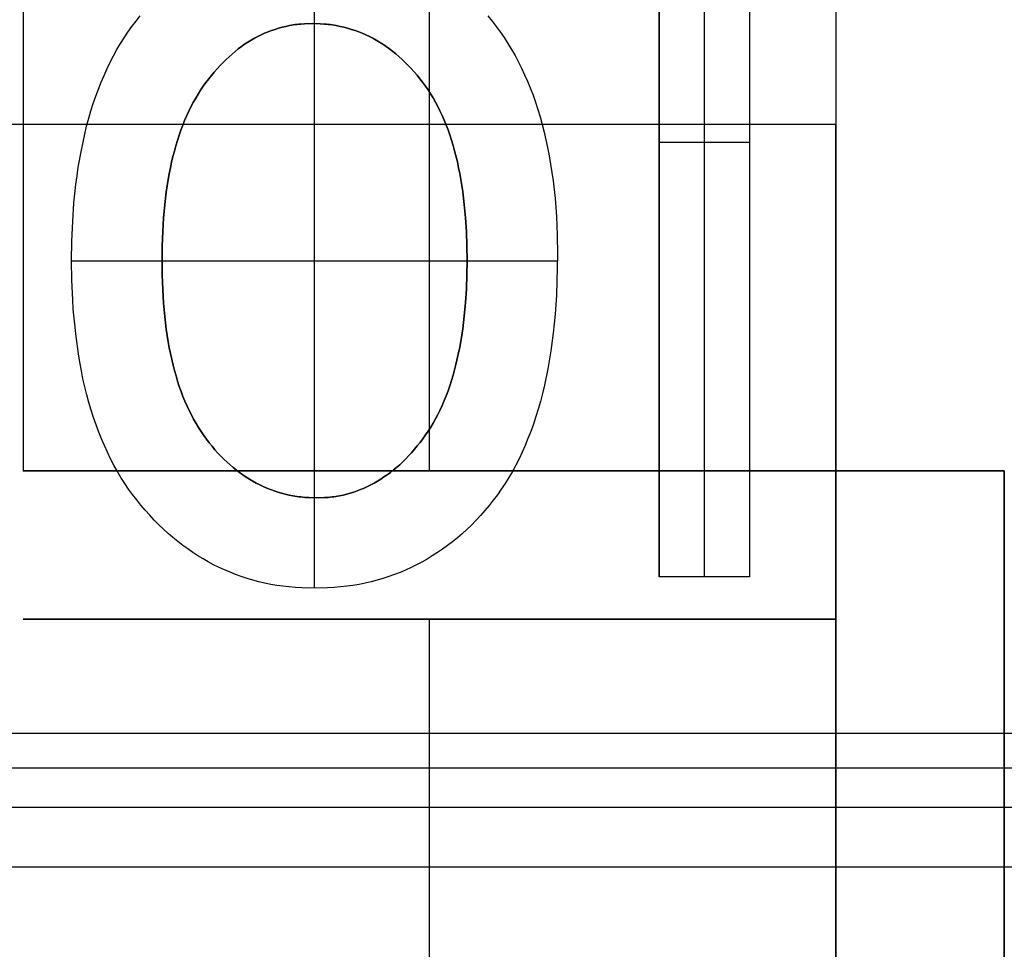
# Model space of a CAD drawing. Header units: millimetres. Extents: x -88 to 88, y -12 to 103.
# Tile 62 of 256: x -56.87 to -54.35, y 8.55 to 10.93. Entities that reach past the tile are written whole.
import ezdxf

# ---------------------------------------------------------------- set-up
doc = ezdxf.new("R2010")
doc.units = ezdxf.units.MM
doc.layers.add('Default', color=7, linetype='Continuous', true_color=0x000000)

msp = doc.modelspace()

# ---------------------------------------------------------------- linework, layer by layer
at = {"layer": 'Default', "color": 254, "true_color": 0xcad1ee, "extrusion": (1, -3.06519e-11, 1.77732e-21)}
msp.add_lwpolyline([(1.3908, 4.8028), (12.4398, 4.8028)], dxfattribs=at)
at = {"layer": 'Default', "color": 254, "true_color": 0xcad1ee, "extrusion": (1, -1.26976e-10, 2.94546e-20)}
msp.add_lwpolyline([(9.7728, 3.1264), (12.4398, 3.1264)], dxfattribs=at)
at = {"layer": 'Default', "color": 254, "true_color": 0xcad1ee}
for points in [[(-56.86, 12.4398), (-56.86, 9.7719)], [(-55.8186, 9.7728), (-55.8186, 12.4398)], [(-54.7772, 12.4398), (-54.7772, 9.7728)], [(-54.7772, 12.4398), (-54.7772, 9.7728)], [(-55.2299, 9.5004), (-55.2299, 11.7308)], [(-55.2299, 9.5004), (-55.2299, 11.7308)], [(-55.2299, 11.7308), (-55.2299, 9.5004)], [(-55.1141, 9.5004), (-55.1141, 11.7308)], [(-54.9982, 11.7308), (-54.9982, 9.5004)], [(-54.9982, 11.7308), (-54.9982, 9.5004)], [(-54.9982, 11.7308), (-54.9982, 9.5004)], [(-56.1134, 10.9196), (-56.1134, 11.1515)], [(-56.7361, 10.3115), (-56.7352, 10.3619), (-56.7334, 10.4124), (-56.7302, 10.4598), (-56.728, 10.4834), (-56.7253, 10.507), (-56.7223, 10.529), (-56.719, 10.551), (-56.7112, 10.5948), (-56.7026, 10.6359), (-56.6976, 10.6564), (-56.6922, 10.6767), (-56.6867, 10.6957), (-56.6807, 10.7145), (-56.6742, 10.7333), (-56.6673, 10.7518), (-56.6604, 10.7694), (-56.653, 10.7868), (-56.6452, 10.8041), (-56.637, 10.8211), (-56.6287, 10.837), (-56.62, 10.8528), (-56.6109, 10.8683), (-56.6013, 10.8835), (-56.5916, 10.898), (-56.5815, 10.9122), (-56.571, 10.9261), (-56.5601, 10.9396)], [(-56.7361, 10.3115), (-56.7352, 10.3619), (-56.7334, 10.4124), (-56.7302, 10.4598), (-56.728, 10.4834), (-56.7253, 10.507), (-56.7223, 10.529), (-56.719, 10.551), (-56.7112, 10.5948), (-56.7026, 10.6359), (-56.6976, 10.6564), (-56.6922, 10.6767), (-56.6867, 10.6957), (-56.6807, 10.7145), (-56.6742, 10.7333), (-56.6673, 10.7518), (-56.6604, 10.7694), (-56.653, 10.7868), (-56.6452, 10.8041), (-56.637, 10.8211), (-56.6287, 10.837), (-56.62, 10.8528), (-56.6109, 10.8683), (-56.6013, 10.8835), (-56.5916, 10.898), (-56.5815, 10.9122), (-56.571, 10.9261), (-56.5601, 10.9396)], [(-56.7361, 10.3115), (-56.7352, 10.3619), (-56.7334, 10.4124), (-56.7302, 10.4598), (-56.728, 10.4834), (-56.7253, 10.507), (-56.7223, 10.529), (-56.719, 10.551), (-56.7112, 10.5948), (-56.7026, 10.6359), (-56.6976, 10.6564), (-56.6922, 10.6767), (-56.6867, 10.6957), (-56.6807, 10.7145), (-56.6742, 10.7333), (-56.6673, 10.7518), (-56.6604, 10.7694), (-56.653, 10.7868), (-56.6452, 10.8041), (-56.637, 10.8211), (-56.6287, 10.837), (-56.62, 10.8528), (-56.6109, 10.8683), (-56.6013, 10.8835), (-56.5916, 10.898), (-56.5815, 10.9122), (-56.571, 10.9261), (-56.5601, 10.9396)], [(-55.6694, 10.9396), (-55.6583, 10.9262), (-55.6476, 10.9124), (-55.6372, 10.8983), (-55.6273, 10.884), (-55.6176, 10.8689), (-55.6083, 10.8535), (-55.5995, 10.8378), (-55.5911, 10.822), (-55.5828, 10.8054), (-55.5749, 10.7886), (-55.5674, 10.7717), (-55.5603, 10.7545), (-55.5534, 10.7363), (-55.547, 10.718), (-55.541, 10.6994), (-55.5354, 10.6808), (-55.53, 10.6611), (-55.5249, 10.6414), (-55.5202, 10.6215), (-55.516, 10.6016), (-55.5119, 10.5804), (-55.5082, 10.5592), (-55.5019, 10.5165), (-55.4968, 10.4708), (-55.4948, 10.448), (-55.4933, 10.4251), (-55.4915, 10.3767), (-55.4906, 10.3282)], [(-55.6694, 10.9396), (-55.6583, 10.9262), (-55.6476, 10.9124), (-55.6372, 10.8983), (-55.6273, 10.884), (-55.6176, 10.8689), (-55.6083, 10.8535), (-55.5995, 10.8378), (-55.5911, 10.822), (-55.5828, 10.8054), (-55.5749, 10.7886), (-55.5674, 10.7717), (-55.5603, 10.7545), (-55.5534, 10.7363), (-55.547, 10.718), (-55.541, 10.6994), (-55.5354, 10.6808), (-55.53, 10.6611), (-55.5249, 10.6414), (-55.5202, 10.6215), (-55.516, 10.6016), (-55.5119, 10.5804), (-55.5082, 10.5592), (-55.5019, 10.5165), (-55.4968, 10.4708), (-55.4948, 10.448), (-55.4933, 10.4251), (-55.4915, 10.3767), (-55.4906, 10.3282)], [(-55.6694, 10.9396), (-55.6583, 10.9262), (-55.6476, 10.9124), (-55.6372, 10.8983), (-55.6273, 10.884), (-55.6176, 10.8689), (-55.6083, 10.8535), (-55.5995, 10.8378), (-55.5911, 10.822), (-55.5828, 10.8054), (-55.5749, 10.7886), (-55.5674, 10.7717), (-55.5603, 10.7545), (-55.5534, 10.7363), (-55.547, 10.718), (-55.541, 10.6994), (-55.5354, 10.6808), (-55.53, 10.6611), (-55.5249, 10.6414), (-55.5202, 10.6215), (-55.516, 10.6016), (-55.5119, 10.5804), (-55.5082, 10.5592), (-55.5019, 10.5165), (-55.4968, 10.4708), (-55.4948, 10.448), (-55.4933, 10.4251), (-55.4915, 10.3767), (-55.4906, 10.3282)], [(-56.5044, 10.3124), (-56.5038, 10.3493), (-56.5026, 10.3861), (-56.5004, 10.4208), (-56.4972, 10.4554), (-56.4934, 10.4876), (-56.4886, 10.5196), (-56.4859, 10.5346), (-56.483, 10.5494), (-56.4798, 10.5642), (-56.4763, 10.5789), (-56.4728, 10.5927), (-56.469, 10.6065), (-56.4649, 10.6201), (-56.4605, 10.6337), (-56.4561, 10.6463), (-56.4514, 10.6588), (-56.4464, 10.6712), (-56.441, 10.6835), (-56.4357, 10.6949), (-56.4301, 10.7062), (-56.4242, 10.7173), (-56.418, 10.7283), (-56.4118, 10.7386), (-56.4054, 10.7488), (-56.3987, 10.7588), (-56.3917, 10.7686), (-56.3848, 10.7777), (-56.3777, 10.7866), (-56.3703, 10.7953), (-56.3627, 10.8039), (-56.3554, 10.8118), (-56.3479, 10.8196), (-56.3403, 10.8272), (-56.3324, 10.8346), (-56.3248, 10.8415), (-56.317, 10.8482), (-56.3089, 10.8547), (-56.3007, 10.8609), (-56.2926, 10.8666), (-56.2843, 10.8721), (-56.2759, 10.8773), (-56.2673, 10.8822), (-56.2587, 10.8866), (-56.2501, 10.8909), (-56.2413, 10.8948), (-56.2324, 10.8985), (-56.2235, 10.9018), (-56.2145, 10.9049), (-56.2054, 10.9077), (-56.1962, 10.9102), (-56.1869, 10.9125), (-56.1775, 10.9145), (-56.1728, 10.9154), (-56.1681, 10.9162), (-56.1634, 10.9169), (-56.1586, 10.9175), (-56.1537, 10.918), (-56.1488, 10.9184), (-56.139, 10.919), (-56.1193, 10.9197)], [(-56.5044, 10.3124), (-56.5038, 10.3493), (-56.5026, 10.3861), (-56.5004, 10.4208), (-56.4972, 10.4554), (-56.4934, 10.4876), (-56.4886, 10.5196), (-56.4859, 10.5346), (-56.483, 10.5494), (-56.4798, 10.5642), (-56.4763, 10.5789), (-56.4728, 10.5927), (-56.469, 10.6065), (-56.4649, 10.6201), (-56.4605, 10.6337), (-56.4561, 10.6463), (-56.4514, 10.6588), (-56.4464, 10.6712), (-56.441, 10.6835), (-56.4357, 10.6949), (-56.4301, 10.7062), (-56.4242, 10.7173), (-56.418, 10.7283), (-56.4118, 10.7386), (-56.4054, 10.7488), (-56.3987, 10.7588), (-56.3917, 10.7686), (-56.3848, 10.7777), (-56.3777, 10.7866), (-56.3703, 10.7953), (-56.3627, 10.8039), (-56.3554, 10.8118), (-56.3479, 10.8196), (-56.3403, 10.8272), (-56.3324, 10.8346), (-56.3248, 10.8415), (-56.317, 10.8482), (-56.3089, 10.8547), (-56.3007, 10.8609), (-56.2926, 10.8666), (-56.2843, 10.8721), (-56.2759, 10.8773), (-56.2673, 10.8822), (-56.2587, 10.8866), (-56.2501, 10.8909), (-56.2413, 10.8948), (-56.2324, 10.8985), (-56.2235, 10.9018), (-56.2145, 10.9049), (-56.2054, 10.9077), (-56.1962, 10.9102), (-56.1869, 10.9125), (-56.1775, 10.9145), (-56.1728, 10.9154), (-56.1681, 10.9162), (-56.1634, 10.9169), (-56.1586, 10.9175), (-56.1537, 10.918), (-56.1488, 10.9184), (-56.139, 10.919), (-56.1193, 10.9197)], [(-56.1193, 10.9197), (-56.139, 10.919), (-56.1488, 10.9184), (-56.1537, 10.918), (-56.1586, 10.9175), (-56.1634, 10.9169), (-56.1681, 10.9162), (-56.1728, 10.9154), (-56.1775, 10.9145), (-56.1869, 10.9125), (-56.1962, 10.9102), (-56.2054, 10.9077), (-56.2145, 10.9049), (-56.2235, 10.9018), (-56.2324, 10.8985), (-56.2413, 10.8948), (-56.2501, 10.8909), (-56.2587, 10.8866), (-56.2673, 10.8822), (-56.2759, 10.8773), (-56.2843, 10.8721), (-56.2926, 10.8666), (-56.3007, 10.8609), (-56.3089, 10.8547), (-56.317, 10.8482), (-56.3248, 10.8415), (-56.3324, 10.8346), (-56.3403, 10.8272), (-56.3479, 10.8196), (-56.3554, 10.8118), (-56.3627, 10.8039), (-56.3703, 10.7953), (-56.3777, 10.7866), (-56.3848, 10.7777), (-56.3917, 10.7686), (-56.3987, 10.7588), (-56.4054, 10.7488), (-56.4118, 10.7386), (-56.418, 10.7283), (-56.4242, 10.7173), (-56.4301, 10.7062), (-56.4357, 10.6949), (-56.441, 10.6835), (-56.4464, 10.6712), (-56.4514, 10.6588), (-56.4561, 10.6463), (-56.4605, 10.6337), (-56.4649, 10.6201), (-56.469, 10.6065), (-56.4728, 10.5927), (-56.4763, 10.5789), (-56.4798, 10.5642), (-56.483, 10.5494), (-56.4859, 10.5346), (-56.4886, 10.5196), (-56.4934, 10.4876), (-56.4972, 10.4554), (-56.5004, 10.4208), (-56.5026, 10.3861), (-56.5038, 10.3493), (-56.5044, 10.3124)], [(-56.1193, 10.9197), (-56.0986, 10.919), (-56.0883, 10.9184), (-56.0832, 10.918), (-56.0781, 10.9175), (-56.073, 10.9169), (-56.068, 10.9162), (-56.063, 10.9154), (-56.058, 10.9145), (-56.0481, 10.9125), (-56.0382, 10.9102), (-56.0286, 10.9077), (-56.0191, 10.9049), (-56.0096, 10.9018), (-56.0002, 10.8985), (-55.991, 10.8948), (-55.9819, 10.8909), (-55.9729, 10.8867), (-55.964, 10.8822), (-55.9552, 10.8773), (-55.9465, 10.8721), (-55.938, 10.8666), (-55.9296, 10.8609), (-55.9212, 10.8548), (-55.913, 10.8484), (-55.9049, 10.8419), (-55.897, 10.8351), (-55.8889, 10.8277), (-55.881, 10.8201), (-55.8733, 10.8123), (-55.8658, 10.8043), (-55.8581, 10.7958), (-55.8507, 10.787), (-55.8434, 10.7781), (-55.8364, 10.769), (-55.8293, 10.7593), (-55.8225, 10.7495), (-55.8159, 10.7394), (-55.8097, 10.7292), (-55.8035, 10.7181), (-55.7976, 10.7069), (-55.792, 10.6955), (-55.7866, 10.6839), (-55.7812, 10.6717), (-55.7761, 10.6593), (-55.7712, 10.6468), (-55.7667, 10.6341), (-55.7623, 10.6207), (-55.7582, 10.6072), (-55.7544, 10.5935), (-55.7473, 10.565), (-55.744, 10.5501), (-55.7409, 10.5351), (-55.7382, 10.5201), (-55.7356, 10.5041), (-55.7334, 10.488), (-55.7296, 10.4558), (-55.7264, 10.4212), (-55.7242, 10.3866), (-55.7229, 10.3495), (-55.7223, 10.3124)], [(-56.1193, 10.9197), (-56.0986, 10.919), (-56.0883, 10.9184), (-56.0832, 10.918), (-56.0781, 10.9175), (-56.073, 10.9169), (-56.068, 10.9162), (-56.063, 10.9154), (-56.058, 10.9145), (-56.0481, 10.9125), (-56.0382, 10.9102), (-56.0286, 10.9077), (-56.0191, 10.9049), (-56.0096, 10.9018), (-56.0002, 10.8985), (-55.991, 10.8948), (-55.9819, 10.8909), (-55.9729, 10.8867), (-55.964, 10.8822), (-55.9552, 10.8773), (-55.9465, 10.8721), (-55.938, 10.8666), (-55.9296, 10.8609), (-55.9212, 10.8548), (-55.913, 10.8484), (-55.9049, 10.8419), (-55.897, 10.8351), (-55.8889, 10.8277), (-55.881, 10.8201), (-55.8733, 10.8123), (-55.8658, 10.8043), (-55.8581, 10.7958), (-55.8507, 10.787), (-55.8434, 10.7781), (-55.8364, 10.769), (-55.8293, 10.7593), (-55.8225, 10.7495), (-55.8159, 10.7394), (-55.8097, 10.7292), (-55.8035, 10.7181), (-55.7976, 10.7069), (-55.792, 10.6955), (-55.7866, 10.6839), (-55.7812, 10.6717), (-55.7761, 10.6593), (-55.7712, 10.6468), (-55.7667, 10.6341), (-55.7623, 10.6207), (-55.7582, 10.6072), (-55.7544, 10.5935), (-55.7473, 10.565), (-55.744, 10.5501), (-55.7409, 10.5351), (-55.7382, 10.5201), (-55.7356, 10.5041), (-55.7334, 10.488), (-55.7296, 10.4558), (-55.7264, 10.4212), (-55.7242, 10.3866), (-55.7229, 10.3495), (-55.7223, 10.3124)], [(-55.7223, 10.3124), (-55.7229, 10.3495), (-55.7242, 10.3866), (-55.7264, 10.4212), (-55.7296, 10.4558), (-55.7334, 10.488), (-55.7356, 10.5041), (-55.7382, 10.5201), (-55.7409, 10.5351), (-55.744, 10.5501), (-55.7473, 10.565), (-55.7544, 10.5935), (-55.7582, 10.6072), (-55.7623, 10.6207), (-55.7667, 10.6341), (-55.7712, 10.6468), (-55.7761, 10.6593), (-55.7812, 10.6717), (-55.7866, 10.6839), (-55.792, 10.6955), (-55.7976, 10.7069), (-55.8035, 10.7181), (-55.8097, 10.7292), (-55.8159, 10.7394), (-55.8225, 10.7495), (-55.8293, 10.7593), (-55.8364, 10.769), (-55.8434, 10.7781), (-55.8507, 10.787), (-55.8581, 10.7958), (-55.8658, 10.8043), (-55.8733, 10.8123), (-55.881, 10.8201), (-55.8889, 10.8277), (-55.897, 10.8351), (-55.9049, 10.8419), (-55.913, 10.8484), (-55.9212, 10.8548), (-55.9296, 10.8609), (-55.938, 10.8666), (-55.9465, 10.8721), (-55.9552, 10.8773), (-55.964, 10.8822), (-55.9729, 10.8867), (-55.9819, 10.8909), (-55.991, 10.8948), (-56.0002, 10.8985), (-56.0096, 10.9018), (-56.0191, 10.9049), (-56.0286, 10.9077), (-56.0382, 10.9102), (-56.0481, 10.9125), (-56.058, 10.9145), (-56.063, 10.9154), (-56.068, 10.9162), (-56.073, 10.9169), (-56.0781, 10.9175), (-56.0832, 10.918), (-56.0883, 10.9184), (-56.0986, 10.919), (-56.1193, 10.9197)], [(-56.1134, 9.7034), (-56.1134, 10.9196)], [(-66.7152, 10.6618), (-54.7772, 10.6618)], [(-54.7772, 2.1528), (-54.7772, 10.6618)], [(-55.2299, 10.6156), (-54.9982, 10.6156)], [(-55.4906, 10.3282), (-55.4933, 10.2232), (-55.4966, 10.1743), (-55.4988, 10.1498), (-55.5015, 10.1254), (-55.5077, 10.0799), (-55.5155, 10.0345), (-55.5242, 9.9922), (-55.5291, 9.9712), (-55.5345, 9.9503), (-55.5401, 9.9309), (-55.5461, 9.9116), (-55.5525, 9.8924), (-55.5594, 9.8734), (-55.5663, 9.8556), (-55.5735, 9.8379), (-55.5811, 9.8204), (-55.5893, 9.8032), (-55.5975, 9.787), (-55.6062, 9.771), (-55.6154, 9.7553), (-55.625, 9.7398), (-55.6347, 9.7253), (-55.6448, 9.711), (-55.6553, 9.697), (-55.6662, 9.6833), (-55.677, 9.6704), (-55.6882, 9.6578), (-55.6997, 9.6455), (-55.7115, 9.6335), (-55.7231, 9.6222), (-55.7351, 9.6113), (-55.7473, 9.6007), (-55.7599, 9.5905), (-55.7724, 9.5809), (-55.7852, 9.5717), (-55.7982, 9.5628), (-55.8115, 9.5543), (-55.8248, 9.5462), (-55.8382, 9.5386), (-55.8519, 9.5313), (-55.8658, 9.5244), (-55.8799, 9.518), (-55.8942, 9.512), (-55.9087, 9.5065), (-55.9233, 9.5013), (-55.9382, 9.4965), (-55.9532, 9.4921), (-55.9683, 9.4882), (-55.9835, 9.4846), (-55.9992, 9.4814), (-56.015, 9.4786), (-56.0309, 9.4764), (-56.0468, 9.4746), (-56.0634, 9.4733), (-56.0801, 9.4725), (-56.1134, 9.4715)], [(-55.4906, 10.3282), (-55.4933, 10.2232), (-55.4966, 10.1743), (-55.4988, 10.1498), (-55.5015, 10.1254), (-55.5077, 10.0799), (-55.5155, 10.0345), (-55.5242, 9.9922), (-55.5291, 9.9712), (-55.5345, 9.9503), (-55.5401, 9.9309), (-55.5461, 9.9116), (-55.5525, 9.8924), (-55.5594, 9.8734), (-55.5663, 9.8556), (-55.5735, 9.8379), (-55.5811, 9.8204), (-55.5893, 9.8032), (-55.5975, 9.787), (-55.6062, 9.771), (-55.6154, 9.7553), (-55.625, 9.7398), (-55.6347, 9.7253), (-55.6448, 9.711), (-55.6553, 9.697), (-55.6662, 9.6833), (-55.677, 9.6704), (-55.6882, 9.6578), (-55.6997, 9.6455), (-55.7115, 9.6335), (-55.7231, 9.6222), (-55.7351, 9.6113), (-55.7473, 9.6007), (-55.7599, 9.5905), (-55.7724, 9.5809), (-55.7852, 9.5717), (-55.7982, 9.5628), (-55.8115, 9.5543), (-55.8248, 9.5462), (-55.8382, 9.5386), (-55.8519, 9.5313), (-55.8658, 9.5244), (-55.8799, 9.518), (-55.8942, 9.512), (-55.9087, 9.5065), (-55.9233, 9.5013), (-55.9382, 9.4965), (-55.9532, 9.4921), (-55.9683, 9.4882), (-55.9835, 9.4846), (-55.9992, 9.4814), (-56.015, 9.4786), (-56.0309, 9.4764), (-56.0468, 9.4746), (-56.0634, 9.4733), (-56.0801, 9.4725), (-56.1134, 9.4715)], [(-55.4906, 10.3282), (-55.4933, 10.2232), (-55.4966, 10.1743), (-55.4988, 10.1498), (-55.5015, 10.1254), (-55.5077, 10.0799), (-55.5155, 10.0345), (-55.5242, 9.9922), (-55.5291, 9.9712), (-55.5345, 9.9503), (-55.5401, 9.9309), (-55.5461, 9.9116), (-55.5525, 9.8924), (-55.5594, 9.8734), (-55.5663, 9.8556), (-55.5735, 9.8379), (-55.5811, 9.8204), (-55.5893, 9.8032), (-55.5975, 9.787), (-55.6062, 9.771), (-55.6154, 9.7553), (-55.625, 9.7398), (-55.6347, 9.7253), (-55.6448, 9.711), (-55.6553, 9.697), (-55.6662, 9.6833), (-55.677, 9.6704), (-55.6882, 9.6578), (-55.6997, 9.6455), (-55.7115, 9.6335), (-55.7231, 9.6222), (-55.7351, 9.6113), (-55.7473, 9.6007), (-55.7599, 9.5905), (-55.7724, 9.5809), (-55.7852, 9.5717), (-55.7982, 9.5628), (-55.8115, 9.5543), (-55.8248, 9.5462), (-55.8382, 9.5386), (-55.8519, 9.5313), (-55.8658, 9.5244), (-55.8799, 9.518), (-55.8942, 9.512), (-55.9087, 9.5065), (-55.9233, 9.5013), (-55.9382, 9.4965), (-55.9532, 9.4921), (-55.9683, 9.4882), (-55.9835, 9.4846), (-55.9992, 9.4814), (-56.015, 9.4786), (-56.0309, 9.4764), (-56.0468, 9.4746), (-56.0634, 9.4733), (-56.0801, 9.4725), (-56.1134, 9.4715)], [(-56.1134, 9.4715), (-56.146, 9.4725), (-56.1623, 9.4734), (-56.1785, 9.4746), (-56.1944, 9.4764), (-56.2101, 9.4786), (-56.2258, 9.4814), (-56.2415, 9.4846), (-56.2566, 9.4881), (-56.2716, 9.4921), (-56.2865, 9.4965), (-56.3012, 9.5013), (-56.3157, 9.5066), (-56.33, 9.5123), (-56.3442, 9.5184), (-56.3582, 9.5249), (-56.3721, 9.5318), (-56.3858, 9.5391), (-56.3993, 9.5467), (-56.4125, 9.5547), (-56.4257, 9.5632), (-56.4386, 9.5721), (-56.4513, 9.5814), (-56.4637, 9.5909), (-56.4763, 9.6013), (-56.4887, 9.612), (-56.5008, 9.6231), (-56.5125, 9.6344), (-56.5244, 9.6464), (-56.536, 9.6587), (-56.5473, 9.6713), (-56.5583, 9.6842), (-56.5692, 9.6978), (-56.5799, 9.7117), (-56.5901, 9.7258), (-56.5999, 9.7403), (-56.6096, 9.7556), (-56.6189, 9.7712), (-56.6277, 9.7871), (-56.6361, 9.8032), (-56.6443, 9.8201), (-56.6521, 9.8372), (-56.6595, 9.8545), (-56.6664, 9.872), (-56.6734, 9.8907), (-56.6799, 9.9095), (-56.6861, 9.9285), (-56.6918, 9.9476), (-56.6973, 9.9678), (-56.7024, 9.9881), (-56.707, 10.0085), (-56.7112, 10.029), (-56.7152, 10.0509), (-56.7188, 10.0728), (-56.7248, 10.1168), (-56.7299, 10.1639), (-56.7319, 10.1874), (-56.7334, 10.211), (-56.7353, 10.2612), (-56.7361, 10.3115)], [(-56.1134, 9.4715), (-56.146, 9.4725), (-56.1623, 9.4734), (-56.1785, 9.4746), (-56.1944, 9.4764), (-56.2101, 9.4786), (-56.2258, 9.4814), (-56.2415, 9.4846), (-56.2566, 9.4881), (-56.2716, 9.4921), (-56.2865, 9.4965), (-56.3012, 9.5013), (-56.3157, 9.5066), (-56.33, 9.5123), (-56.3442, 9.5184), (-56.3582, 9.5249), (-56.3721, 9.5318), (-56.3858, 9.5391), (-56.3993, 9.5467), (-56.4125, 9.5547), (-56.4257, 9.5632), (-56.4386, 9.5721), (-56.4513, 9.5814), (-56.4637, 9.5909), (-56.4763, 9.6013), (-56.4887, 9.612), (-56.5008, 9.6231), (-56.5125, 9.6344), (-56.5244, 9.6464), (-56.536, 9.6587), (-56.5473, 9.6713), (-56.5583, 9.6842), (-56.5692, 9.6978), (-56.5799, 9.7117), (-56.5901, 9.7258), (-56.5999, 9.7403), (-56.6096, 9.7556), (-56.6189, 9.7712), (-56.6277, 9.7871), (-56.6361, 9.8032), (-56.6443, 9.8201), (-56.6521, 9.8372), (-56.6595, 9.8545), (-56.6664, 9.872), (-56.6734, 9.8907), (-56.6799, 9.9095), (-56.6861, 9.9285), (-56.6918, 9.9476), (-56.6973, 9.9678), (-56.7024, 9.9881), (-56.707, 10.0085), (-56.7112, 10.029), (-56.7152, 10.0509), (-56.7188, 10.0728), (-56.7248, 10.1168), (-56.7299, 10.1639), (-56.7319, 10.1874), (-56.7334, 10.211), (-56.7353, 10.2612), (-56.7361, 10.3115)], [(-56.1134, 9.4715), (-56.146, 9.4725), (-56.1623, 9.4734), (-56.1785, 9.4746), (-56.1944, 9.4764), (-56.2101, 9.4786), (-56.2258, 9.4814), (-56.2415, 9.4846), (-56.2566, 9.4881), (-56.2716, 9.4921), (-56.2865, 9.4965), (-56.3012, 9.5013), (-56.3157, 9.5066), (-56.33, 9.5123), (-56.3442, 9.5184), (-56.3582, 9.5249), (-56.3721, 9.5318), (-56.3858, 9.5391), (-56.3993, 9.5467), (-56.4125, 9.5547), (-56.4257, 9.5632), (-56.4386, 9.5721), (-56.4513, 9.5814), (-56.4637, 9.5909), (-56.4763, 9.6013), (-56.4887, 9.612), (-56.5008, 9.6231), (-56.5125, 9.6344), (-56.5244, 9.6464), (-56.536, 9.6587), (-56.5473, 9.6713), (-56.5583, 9.6842), (-56.5692, 9.6978), (-56.5799, 9.7117), (-56.5901, 9.7258), (-56.5999, 9.7403), (-56.6096, 9.7556), (-56.6189, 9.7712), (-56.6277, 9.7871), (-56.6361, 9.8032), (-56.6443, 9.8201), (-56.6521, 9.8372), (-56.6595, 9.8545), (-56.6664, 9.872), (-56.6734, 9.8907), (-56.6799, 9.9095), (-56.6861, 9.9285), (-56.6918, 9.9476), (-56.6973, 9.9678), (-56.7024, 9.9881), (-56.707, 10.0085), (-56.7112, 10.029), (-56.7152, 10.0509), (-56.7188, 10.0728), (-56.7248, 10.1168), (-56.7299, 10.1639), (-56.7319, 10.1874), (-56.7334, 10.211), (-56.7353, 10.2612), (-56.7361, 10.3115)], [(-56.7361, 10.3115), (-56.5044, 10.3115)], [(-56.1075, 9.7032), (-56.1281, 9.7039), (-56.1384, 9.7045), (-56.1435, 9.7049), (-56.1487, 9.7055), (-56.1537, 9.706), (-56.1587, 9.7067), (-56.1637, 9.7075), (-56.1687, 9.7084), (-56.1786, 9.7104), (-56.1885, 9.7127), (-56.1981, 9.7152), (-56.2077, 9.718), (-56.2171, 9.7211), (-56.2265, 9.7245), (-56.2358, 9.7281), (-56.2449, 9.732), (-56.2539, 9.7362), (-56.2627, 9.7408), (-56.2716, 9.7457), (-56.2803, 9.7508), (-56.2888, 9.7563), (-56.2971, 9.762), (-56.3055, 9.7681), (-56.3138, 9.7745), (-56.3218, 9.7811), (-56.3297, 9.7878), (-56.3378, 9.7951), (-56.3457, 9.8026), (-56.3534, 9.8103), (-56.3609, 9.8181), (-56.3686, 9.8267), (-56.3761, 9.8354), (-56.3834, 9.8443), (-56.3904, 9.8534), (-56.3974, 9.8632), (-56.4043, 9.8732), (-56.4108, 9.8834), (-56.4171, 9.8937), (-56.4233, 9.9047), (-56.4292, 9.9158), (-56.4348, 9.9271), (-56.4401, 9.9385), (-56.4456, 9.9509), (-56.4507, 9.9634), (-56.4555, 9.976), (-56.4601, 9.9888), (-56.4645, 10.0023), (-56.4685, 10.016), (-56.4723, 10.0297), (-56.4759, 10.0435), (-56.4828, 10.0733), (-56.4858, 10.0883), (-56.4886, 10.1033), (-56.4911, 10.1194), (-56.4934, 10.1356), (-56.4972, 10.168), (-56.5004, 10.2028), (-56.5026, 10.2377), (-56.5038, 10.275), (-56.5044, 10.3124)], [(-56.1075, 9.7032), (-56.1281, 9.7039), (-56.1384, 9.7045), (-56.1435, 9.7049), (-56.1487, 9.7055), (-56.1537, 9.706), (-56.1587, 9.7067), (-56.1637, 9.7075), (-56.1687, 9.7084), (-56.1786, 9.7104), (-56.1885, 9.7127), (-56.1981, 9.7152), (-56.2077, 9.718), (-56.2171, 9.7211), (-56.2265, 9.7245), (-56.2358, 9.7281), (-56.2449, 9.732), (-56.2539, 9.7362), (-56.2627, 9.7408), (-56.2716, 9.7457), (-56.2803, 9.7508), (-56.2888, 9.7563), (-56.2971, 9.762), (-56.3055, 9.7681), (-56.3138, 9.7745), (-56.3218, 9.7811), (-56.3297, 9.7878), (-56.3378, 9.7951), (-56.3457, 9.8026), (-56.3534, 9.8103), (-56.3609, 9.8181), (-56.3686, 9.8267), (-56.3761, 9.8354), (-56.3834, 9.8443), (-56.3904, 9.8534), (-56.3974, 9.8632), (-56.4043, 9.8732), (-56.4108, 9.8834), (-56.4171, 9.8937), (-56.4233, 9.9047), (-56.4292, 9.9158), (-56.4348, 9.9271), (-56.4401, 9.9385), (-56.4456, 9.9509), (-56.4507, 9.9634), (-56.4555, 9.976), (-56.4601, 9.9888), (-56.4645, 10.0023), (-56.4685, 10.016), (-56.4723, 10.0297), (-56.4759, 10.0435), (-56.4828, 10.0733), (-56.4858, 10.0883), (-56.4886, 10.1033), (-56.4911, 10.1194), (-56.4934, 10.1356), (-56.4972, 10.168), (-56.5004, 10.2028), (-56.5026, 10.2377), (-56.5038, 10.275), (-56.5044, 10.3124)], [(-56.5044, 10.3124), (-56.5038, 10.275), (-56.5026, 10.2377), (-56.5004, 10.2028), (-56.4972, 10.168), (-56.4934, 10.1356), (-56.4911, 10.1194), (-56.4886, 10.1033), (-56.4858, 10.0883), (-56.4828, 10.0733), (-56.4759, 10.0435), (-56.4723, 10.0297), (-56.4685, 10.016), (-56.4645, 10.0023), (-56.4601, 9.9888), (-56.4555, 9.976), (-56.4507, 9.9634), (-56.4456, 9.9509), (-56.4401, 9.9385), (-56.4348, 9.9271), (-56.4292, 9.9158), (-56.4233, 9.9047), (-56.4171, 9.8937), (-56.4108, 9.8834), (-56.4043, 9.8732), (-56.3974, 9.8632), (-56.3904, 9.8534), (-56.3834, 9.8443), (-56.3761, 9.8354), (-56.3686, 9.8267), (-56.3609, 9.8181), (-56.3534, 9.8103), (-56.3457, 9.8026), (-56.3378, 9.7951), (-56.3297, 9.7878), (-56.3218, 9.7811), (-56.3138, 9.7745), (-56.3055, 9.7681), (-56.2971, 9.762), (-56.2888, 9.7563), (-56.2803, 9.7508), (-56.2716, 9.7457), (-56.2627, 9.7408), (-56.2539, 9.7362), (-56.2449, 9.732), (-56.2358, 9.7281), (-56.2265, 9.7245), (-56.2171, 9.7211), (-56.2077, 9.718), (-56.1981, 9.7152), (-56.1885, 9.7127), (-56.1786, 9.7104), (-56.1687, 9.7084), (-56.1637, 9.7075), (-56.1587, 9.7067), (-56.1537, 9.706), (-56.1487, 9.7055), (-56.1435, 9.7049), (-56.1384, 9.7045), (-56.1281, 9.7039), (-56.1075, 9.7032)], [(-56.5044, 10.3115), (-55.7224, 10.3115)], [(-55.7223, 10.3124), (-55.7229, 10.2755), (-55.7242, 10.2386), (-55.7264, 10.2039), (-55.7296, 10.1693), (-55.7333, 10.1369), (-55.7356, 10.1207), (-55.7382, 10.1046), (-55.7409, 10.0897), (-55.744, 10.0749), (-55.7509, 10.0453), (-55.7583, 10.0178), (-55.7623, 10.0041), (-55.7667, 9.9906), (-55.7711, 9.9779), (-55.7758, 9.9652), (-55.7808, 9.9527), (-55.7862, 9.9403), (-55.7915, 9.9288), (-55.7971, 9.9174), (-55.803, 9.9061), (-55.8092, 9.8951), (-55.8155, 9.8847), (-55.8221, 9.8746), (-55.8289, 9.8646), (-55.8359, 9.8548), (-55.8429, 9.8456), (-55.85, 9.8366), (-55.8574, 9.8277), (-55.8649, 9.819), (-55.8722, 9.8111), (-55.8796, 9.8032), (-55.8873, 9.7956), (-55.8952, 9.7883), (-55.903, 9.7815), (-55.9109, 9.7749), (-55.9191, 9.7686), (-55.9274, 9.7625), (-55.9354, 9.7568), (-55.9436, 9.7514), (-55.9519, 9.7462), (-55.9604, 9.7412), (-55.9689, 9.7366), (-55.9775, 9.7323), (-55.9863, 9.7282), (-55.9952, 9.7245), (-56.004, 9.7211), (-56.0129, 9.718), (-56.0219, 9.7152), (-56.031, 9.7127), (-56.0403, 9.7104), (-56.0497, 9.7084), (-56.0544, 9.7075), (-56.0591, 9.7067), (-56.0638, 9.706), (-56.0686, 9.7055), (-56.0734, 9.7049), (-56.0783, 9.7045), (-56.088, 9.7039), (-56.1075, 9.7032)], [(-55.7223, 10.3124), (-55.7229, 10.2755), (-55.7242, 10.2386), (-55.7264, 10.2039), (-55.7296, 10.1693), (-55.7333, 10.1369), (-55.7356, 10.1207), (-55.7382, 10.1046), (-55.7409, 10.0897), (-55.744, 10.0749), (-55.7509, 10.0453), (-55.7583, 10.0178), (-55.7623, 10.0041), (-55.7667, 9.9906), (-55.7711, 9.9779), (-55.7758, 9.9652), (-55.7808, 9.9527), (-55.7862, 9.9403), (-55.7915, 9.9288), (-55.7971, 9.9174), (-55.803, 9.9061), (-55.8092, 9.8951), (-55.8155, 9.8847), (-55.8221, 9.8746), (-55.8289, 9.8646), (-55.8359, 9.8548), (-55.8429, 9.8456), (-55.85, 9.8366), (-55.8574, 9.8277), (-55.8649, 9.819), (-55.8722, 9.8111), (-55.8796, 9.8032), (-55.8873, 9.7956), (-55.8952, 9.7883), (-55.903, 9.7815), (-55.9109, 9.7749), (-55.9191, 9.7686), (-55.9274, 9.7625), (-55.9354, 9.7568), (-55.9436, 9.7514), (-55.9519, 9.7462), (-55.9604, 9.7412), (-55.9689, 9.7366), (-55.9775, 9.7323), (-55.9863, 9.7282), (-55.9952, 9.7245), (-56.004, 9.7211), (-56.0129, 9.718), (-56.0219, 9.7152), (-56.031, 9.7127), (-56.0403, 9.7104), (-56.0497, 9.7084), (-56.0544, 9.7075), (-56.0591, 9.7067), (-56.0638, 9.706), (-56.0686, 9.7055), (-56.0734, 9.7049), (-56.0783, 9.7045), (-56.088, 9.7039), (-56.1075, 9.7032)], [(-56.1075, 9.7032), (-56.088, 9.7039), (-56.0783, 9.7045), (-56.0734, 9.7049), (-56.0686, 9.7055), (-56.0638, 9.706), (-56.0591, 9.7067), (-56.0544, 9.7075), (-56.0497, 9.7084), (-56.0403, 9.7104), (-56.031, 9.7127), (-56.0219, 9.7152), (-56.0129, 9.718), (-56.004, 9.7211), (-55.9952, 9.7245), (-55.9863, 9.7282), (-55.9775, 9.7323), (-55.9689, 9.7366), (-55.9604, 9.7412), (-55.9519, 9.7462), (-55.9436, 9.7514), (-55.9354, 9.7568), (-55.9274, 9.7625), (-55.9191, 9.7686), (-55.9109, 9.7749), (-55.903, 9.7815), (-55.8952, 9.7883), (-55.8873, 9.7956), (-55.8796, 9.8032), (-55.8722, 9.8111), (-55.8649, 9.819), (-55.8574, 9.8277), (-55.85, 9.8366), (-55.8429, 9.8456), (-55.8359, 9.8548), (-55.8289, 9.8646), (-55.8221, 9.8746), (-55.8155, 9.8847), (-55.8092, 9.8951), (-55.803, 9.9061), (-55.7971, 9.9174), (-55.7915, 9.9288), (-55.7862, 9.9403), (-55.7808, 9.9527), (-55.7758, 9.9652), (-55.7711, 9.9779), (-55.7667, 9.9906), (-55.7623, 10.0041), (-55.7583, 10.0178), (-55.7509, 10.0453), (-55.744, 10.0749), (-55.7409, 10.0897), (-55.7382, 10.1046), (-55.7356, 10.1207), (-55.7333, 10.1369), (-55.7296, 10.1693), (-55.7264, 10.2039), (-55.7242, 10.2386), (-55.7229, 10.2755), (-55.7223, 10.3124)], [(-55.7224, 10.3115), (-55.4909, 10.3115)], [(-54.7772, 9.7728), (-56.86, 9.7728)], [(-56.86, 9.7728), (-54.7772, 9.7728)], [(-54.7772, 9.7728), (-54.7772, 2.1528)], [(-54.7772, 2.1528), (-54.7772, 9.7728)], [(-54.7772, 9.7728), (-54.3454, 9.7728)], [(-54.3454, 9.7728), (-54.7772, 9.7728)], [(-54.7772, 9.7728), (-54.3454, 9.7728)], [(-54.3454, 9.7728), (-54.3454, 1.8226)], [(-54.3454, 1.8226), (-54.3454, 9.7728)], [(-56.1134, 9.4715), (-56.1134, 9.7034)], [(-54.9982, 9.5004), (-55.2299, 9.5004)], [(-54.9982, 9.5004), (-55.2299, 9.5004)], [(-54.9982, 9.5004), (-55.2299, 9.5004)], [(-54.7772, 9.3918), (-56.86, 9.3918)], [(-56.86, 9.3918), (-54.7772, 9.3918)], [(-55.8186, 2.1528), (-55.8186, 9.3918)], [(-54.7772, 2.1528), (-54.7772, 9.3918)], [(-56.9743, 9.0997), (-52.8722, 9.0997)], [(-58.2062, 9.0108), (-52.8722, 9.0108)], [(-62.0947, 8.9103), (-52.4912, 8.9103)], [(-69.0012, 8.7568), (-52.4912, 8.7568)]]:
    msp.add_lwpolyline(points, dxfattribs=at)
at = {"layer": 'Default', "color": 254, "true_color": 0xcad1ee, "extrusion": (1, 0, 0)}
for points in [[(10.6618, -2.5124), (12.4398, -2.4503)], [(10.9102, 8.2572), (10.9102, 8.308)], [(10.9175, 8.2572), (10.9175, 8.308)], [(10.9197, 8.308), (10.9197, 8.2572)], [(10.9175, 8.2572), (10.9175, 8.308)], [(10.9102, 8.2572), (10.9102, 8.308)], [(10.8835, 8.2572), (10.8835, 8.308)], [(10.8822, 8.2572), (10.8822, 8.308)], [(10.8985, 8.2572), (10.8985, 8.308)], [(10.8985, 8.2572), (10.8985, 8.308)], [(10.8822, 8.2572), (10.8822, 8.308)], [(10.884, 8.2572), (10.884, 8.308)], [(10.8609, 8.2572), (10.8609, 8.308)], [(10.8609, 8.2572), (10.8609, 8.308)], [(10.8346, 8.2572), (10.8346, 8.308)], [(10.8351, 8.2572), (10.8351, 8.308)], [(10.8211, 8.2572), (10.8211, 8.308)], [(10.8039, 8.2572), (10.8039, 8.308)], [(10.8043, 8.2572), (10.8043, 8.308)], [(10.822, 8.2572), (10.822, 8.308)], [(10.7518, 8.2572), (10.7518, 8.308)], [(10.7686, 8.2572), (10.7686, 8.308)], [(10.769, 8.2572), (10.769, 8.308)], [(10.7545, 8.2572), (10.7545, 8.308)], [(10.7283, 8.2572), (10.7283, 8.308)], [(10.7292, 8.2572), (10.7292, 8.308)], [(10.6767, 8.2572), (10.6767, 8.308)], [(10.6835, 8.2572), (10.6835, 8.308)], [(10.6839, 8.2572), (10.6839, 8.308)], [(10.6808, 8.2572), (10.6808, 8.308)], [(10.6337, 8.2572), (10.6337, 8.308)], [(10.6341, 8.2572), (10.6341, 8.308)], [(10.6016, 8.2572), (10.6016, 8.308)], [(10.6156, 8.2572), (10.6156, 8.308)], [(10.6156, 8.2572), (10.6156, 8.308)], [(10.5948, 8.2572), (10.5948, 8.308)], [(10.5789, 8.2572), (10.5789, 8.308)], [(10.5798, 8.2572), (10.5798, 8.308)], [(10.507, 8.2572), (10.507, 8.308)], [(10.5196, 8.2572), (10.5196, 8.308)], [(10.5201, 8.2572), (10.5201, 8.308)], [(10.5165, 8.2572), (10.5165, 8.308)], [(10.4554, 8.2572), (10.4554, 8.308)], [(10.4558, 8.2572), (10.4558, 8.308)], [(10.4251, 8.2572), (10.4251, 8.308)], [(10.4124, 8.2572), (10.4124, 8.308)], [(10.3861, 8.2572), (10.3861, 8.308)], [(10.3866, 8.2572), (10.3866, 8.308)], [(10.3282, 8.2572), (10.3282, 8.308)], [(10.3115, 8.2572), (10.3115, 8.308)], [(10.3124, 8.2572), (10.3124, 8.308)], [(10.3124, 8.308), (10.3124, 8.2572)], [(10.2377, 8.2572), (10.2377, 8.308)], [(10.2386, 8.2572), (10.2386, 8.308)], [(10.2232, 8.2572), (10.2232, 8.308)], [(10.211, 8.2572), (10.211, 8.308)], [(10.168, 8.2572), (10.168, 8.308)], [(10.1693, 8.2572), (10.1693, 8.308)], [(10.1254, 8.2572), (10.1254, 8.308)], [(10.1168, 8.2572), (10.1168, 8.308)], [(10.1033, 8.2572), (10.1033, 8.308)], [(10.1046, 8.2572), (10.1046, 8.308)], [(10.0453, 8.2572), (10.0453, 8.308)], [(10.029, 8.2572), (10.029, 8.308)], [(10.0435, 8.2572), (10.0435, 8.308)], [(10.0345, 8.2572), (10.0345, 8.308)], [(9.9888, 8.2572), (9.9888, 8.308)], [(9.9906, 8.2572), (9.9906, 8.308)], [(9.9476, 8.2572), (9.9476, 8.308)], [(9.9503, 8.2572), (9.9503, 8.308)], [(9.9385, 8.2572), (9.9385, 8.308)], [(9.9403, 8.2572), (9.9403, 8.308)], [(9.8937, 8.2572), (9.8937, 8.308)], [(9.8951, 8.2572), (9.8951, 8.308)], [(9.872, 8.2572), (9.872, 8.308)], [(9.8734, 8.2572), (9.8734, 8.308)], [(9.8534, 8.2572), (9.8534, 8.308)], [(9.8548, 8.2572), (9.8548, 8.308)], [(9.8181, 8.2572), (9.8181, 8.308)], [(9.819, 8.2572), (9.819, 8.308)], [(9.8032, 8.2572), (9.8032, 8.308)], [(9.8032, 8.2572), (9.8032, 8.308)], [(9.7728, 3.9392), (9.7728, 3.1264)], [(9.7878, 8.2572), (9.7878, 8.308)], [(9.7883, 8.2572), (9.7883, 8.308)], [(9.7728, 3.9392), (9.7726, 3.9522), (9.7719, 3.9652), (9.7708, 3.9782), (9.7692, 3.9911), (9.7672, 4.0039), (9.7648, 4.0167), (9.762, 4.0294), (9.7587, 4.042), (9.7549, 4.0545), (9.7508, 4.0668), (9.7462, 4.079), (9.7412, 4.091), (9.7359, 4.1028), (9.7301, 4.1145), (9.7239, 4.1259), (9.7173, 4.1372), (9.7104, 4.1482), (9.7031, 4.1589), (9.6954, 4.1694), (9.6873, 4.1796), (9.679, 4.1896), (9.6702, 4.1993), (9.6612, 4.2086), (9.6518, 4.2176), (9.6422, 4.2264), (9.6322, 4.2347), (9.622, 4.2428), (9.6115, 4.2505), (9.6007, 4.2578), (9.5897, 4.2647), (9.5785, 4.2713), (9.5671, 4.2775), (9.5554, 4.2833), (9.5436, 4.2887), (9.5316, 4.2936), (9.5194, 4.2982), (9.507, 4.3023), (9.4946, 4.3061), (9.482, 4.3094), (9.4693, 4.3122), (9.4565, 4.3147), (9.4437, 4.3167), (9.4308, 4.3182), (9.4178, 4.3193), (9.4048, 4.32), (9.3918, 4.3202)], [(9.7728, 3.1264), (9.7728, 3.9392)], [(9.7728, 2.1866), (9.7728, -0.3534)], [(9.7728, 3.1264), (9.7728, 3.9392)], [(9.7728, -0.3534), (9.7728, 2.1866)], [(9.7728, -0.3534), (9.7728, 2.1866)], [(9.762, 8.2572), (9.762, 8.308)], [(9.7625, 8.2572), (9.7625, 8.308)], [(9.7403, 8.2572), (9.7403, 8.308)], [(9.7408, 8.2572), (9.7408, 8.308)], [(9.7245, 8.2572), (9.7245, 8.308)], [(9.7245, 8.2572), (9.7245, 8.308)], [(9.7412, 8.2572), (9.7412, 8.308)], [(9.7398, 8.2572), (9.7398, 8.308)], [(9.7127, 8.2572), (9.7127, 8.308)], [(9.7055, 8.2572), (9.7055, 8.308)], [(9.7032, 8.308), (9.7032, 8.2572)], [(9.7055, 8.2572), (9.7055, 8.308)], [(9.7127, 8.2572), (9.7127, 8.308)], [(9.6842, 8.2572), (9.6842, 8.308)], [(9.6833, 8.2572), (9.6833, 8.308)], [(9.6344, 8.2572), (9.6344, 8.308)], [(9.6335, 8.2572), (9.6335, 8.308)], [(9.5909, 8.2572), (9.5909, 8.308)], [(9.5905, 8.2572), (9.5905, 8.308)], [(9.5547, 8.2572), (9.5547, 8.308)], [(9.5543, 8.2572), (9.5543, 8.308)], [(9.5249, 8.2572), (9.5249, 8.308)], [(9.5244, 8.2572), (9.5244, 8.308)], [(9.5013, 8.2572), (9.5013, 8.308)], [(9.5013, 8.2572), (9.5013, 8.308)], [(9.5004, 8.2572), (9.5004, 8.308)], [(9.5004, 8.308), (9.5004, 8.2572)], [(9.5004, 8.308), (9.5004, 8.2572)], [(9.4846, 8.2572), (9.4846, 8.308)], [(9.4746, 8.2572), (9.4746, 8.308)], [(9.4715, 8.308), (9.4715, 8.2572)], [(9.4746, 8.2572), (9.4746, 8.308)], [(9.4846, 8.2572), (9.4846, 8.308)], [(2.1528, 4.3202), (9.3918, 4.3202)]]:
    msp.add_lwpolyline(points, dxfattribs=at)
at = {"layer": 'Default', "color": 254, "true_color": 0xcad1ee, "extrusion": (1, 3.72988e-14, -3.72988e-14)}
msp.add_lwpolyline([(9.3918, 4.3202), (9.4011, 4.3201), (9.4105, 4.3197), (9.4198, 4.3191), (9.4291, 4.3183), (9.4384, 4.3172), (9.4476, 4.3159), (9.4569, 4.3144), (9.466, 4.3127), (9.4752, 4.3107), (9.4843, 4.3085), (9.4933, 4.3061), (9.5023, 4.3035), (9.5112, 4.3006), (9.52, 4.2976), (9.5288, 4.2943), (9.5374, 4.2909), (9.546, 4.2872), (9.5545, 4.2833), (9.563, 4.2792), (9.5713, 4.2749), (9.5795, 4.2704), (9.5875, 4.2657), (9.5955, 4.2609), (9.6034, 4.2558), (9.6111, 4.2505), (9.6187, 4.2451), (9.6261, 4.2395), (9.6335, 4.2337), (9.6406, 4.2277), (9.6476, 4.2215), (9.6545, 4.2151), (9.6612, 4.2086), (9.6677, 4.2019), (9.6741, 4.1951), (9.6802, 4.188), (9.6862, 4.1809), (9.6921, 4.1736), (9.6977, 4.1661), (9.7031, 4.1585), (9.7084, 4.1508), (9.7135, 4.1429), (9.7183, 4.135), (9.723, 4.1269), (9.7275, 4.1187), (9.7318, 4.1104), (9.7359, 4.102), (9.7398, 4.0935), (9.7434, 4.0849), (9.7469, 4.0762), (9.7502, 4.0674), (9.7532, 4.0586), (9.7561, 4.0497), (9.7587, 4.0407), (9.7611, 4.0317), (9.7633, 4.0226), (9.7653, 4.0135), (9.767, 4.0043), (9.7685, 3.9951), (9.7698, 3.9858), (9.7709, 3.9765), (9.7717, 3.9672), (9.7723, 3.9579), (9.7727, 3.9485), (9.7728, 3.9392)], dxfattribs=at)
at = {"layer": 'Default', "color": 254, "true_color": 0xcad1ee, "extrusion": (2.38476e-10, 1, -1.18467e-19)}
msp.add_lwpolyline([(56.86, 3.1264), (54.7772, 3.1264)], dxfattribs=at)
at = {"layer": 'Default', "color": 254, "true_color": 0xcad1ee, "extrusion": (1, 1.86494e-14, -1.86494e-14)}
msp.add_lwpolyline([(9.7728, 3.9392), (9.7727, 3.9485), (9.7723, 3.9579), (9.7717, 3.9672), (9.7709, 3.9765), (9.7698, 3.9858), (9.7685, 3.9951), (9.767, 4.0043), (9.7653, 4.0135), (9.7633, 4.0226), (9.7611, 4.0317), (9.7587, 4.0407), (9.7561, 4.0497), (9.7532, 4.0586), (9.7502, 4.0674), (9.7469, 4.0762), (9.7434, 4.0849), (9.7398, 4.0935), (9.7359, 4.102), (9.7318, 4.1104), (9.7275, 4.1187), (9.723, 4.1269), (9.7183, 4.135), (9.7135, 4.1429), (9.7084, 4.1508), (9.7031, 4.1585), (9.6977, 4.1661), (9.6921, 4.1736), (9.6862, 4.1809), (9.6802, 4.188), (9.6741, 4.1951), (9.6677, 4.2019), (9.6612, 4.2086), (9.6545, 4.2151), (9.6476, 4.2215), (9.6406, 4.2277), (9.6335, 4.2337), (9.6261, 4.2395), (9.6187, 4.2451), (9.6111, 4.2505), (9.6034, 4.2558), (9.5955, 4.2609), (9.5875, 4.2657), (9.5795, 4.2704), (9.5713, 4.2749), (9.563, 4.2792), (9.5545, 4.2833), (9.546, 4.2872), (9.5374, 4.2909), (9.5288, 4.2943), (9.52, 4.2976), (9.5112, 4.3006), (9.5023, 4.3035), (9.4933, 4.3061), (9.4843, 4.3085), (9.4752, 4.3107), (9.466, 4.3127), (9.4569, 4.3144), (9.4476, 4.3159), (9.4384, 4.3172), (9.4291, 4.3183), (9.4198, 4.3191), (9.4105, 4.3197), (9.4011, 4.3201), (9.3918, 4.3202)], dxfattribs=at)

doc.saveas('drawing.dxf')
